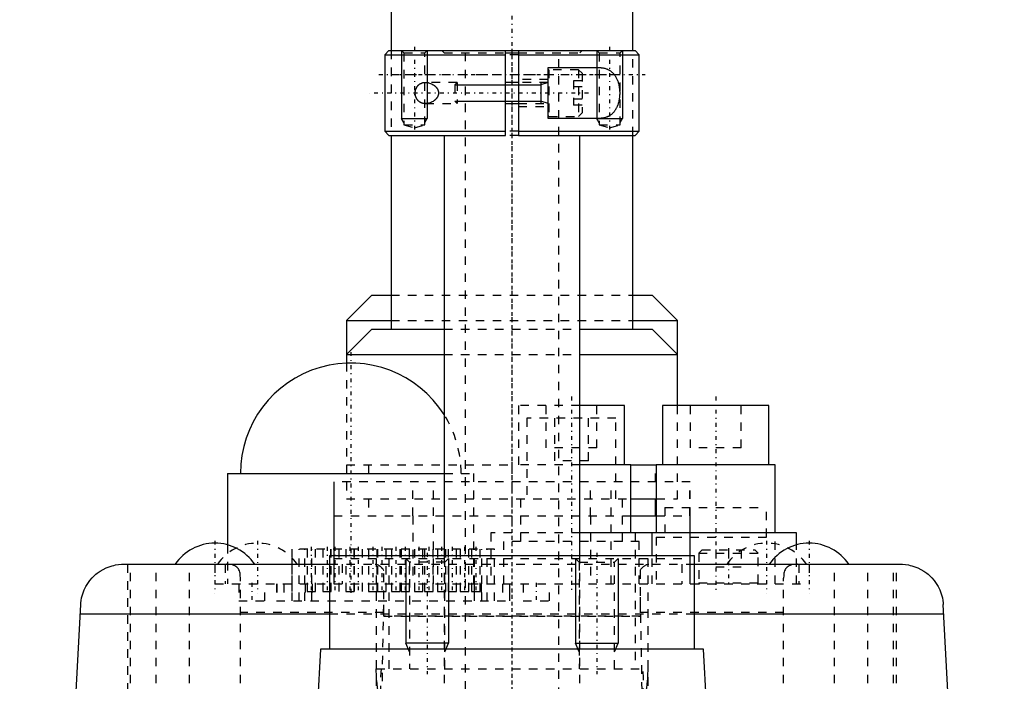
# Model space of a CAD drawing. Extents: x -70 to 70, y -1 to 571.
# Tile 13 of 14: x -58 to 58, y 380 to 458. Entities that reach past the tile are written whole.
import ezdxf

# ---------------------------------------------------------------- set-up
doc = ezdxf.new("R2010")
doc.units = 0
doc.linetypes.add('CENTER', pattern=[1.5, 0.45, -0.5, 0.05, -0.5])
doc.linetypes.add('DASHED', pattern=[2, 1, -1])
for name, color, linetype in [('AM_0', 7, 'CONTINUOUS'), ('AM_10', 7, 'CONTINUOUS'), ('AM_3', 7, 'DASHED'), ('AM_7', 7, 'CENTER')]:
    doc.layers.add(name, color=color, linetype=linetype)

msp = doc.modelspace()

# ---------------------------------------------------------------- linework, layer by layer
at = {"layer": 'AM_0', "color": 7, "linetype": 'CONTINUOUS'}
for p, q in [((-14.25, 555.75), (-14.25, 454)), ((14.25, 454), (14.25, 555.75)), ((-14.5, 454), (-15, 453.5)), ((-14.5, 454), (14.5, 454)), ((-0.75, 444), (-0.75, 454)), ((-0.75, 453.75), (0.75, 453.75)), ((0.75, 454), (0.75, 444)), ((15, 453.5), (14.5, 454)), ((-15, 453.5), (-15, 444.5)), ((-15, 453.5), (-0.75, 453.5)), ((0.75, 453.5), (15, 453.5)), ((15, 444.5), (15, 453.5)), ((4.25, 452), (10.2, 452)), ((4.25, 446), (4.25, 452)), ((0.75, 450.25), (-0.75, 450.25)), ((-0.75, 447.75), (0.75, 447.75)), ((10.2, 446), (4.25, 446)), ((-15, 444.5), (-14.5, 444)), ((-15, 444.5), (-0.75, 444.5)), ((0.75, 444.5), (15, 444.5)), ((14.5, 444), (15, 444.5)), ((-14.5, 444), (-0.75, 444)), ((-14.25, 444), (-14.25, 421.2)), ((-8, 444), (-8, 394.5)), ((0.75, 444), (14.5, 444)), ((8, 394.5), (8, 444)), ((14.25, 421.2), (14.25, 444)), ((-16.5, 425.2), (-19.5, 422.2)), ((-16.5, 425.2), (-14.27, 425.2)), ((14.27, 425.2), (16.5, 425.2)), ((19.5, 422.2), (16.5, 425.2)), ((-19.5, 422.2), (-19.5, 418.2)), ((-19.5, 422.2), (-14.27, 422.2)), ((-16.5, 421.2), (-19.5, 418.2)), ((-16.5, 421.2), (-8.01, 421.2)), ((8.01, 421.2), (16.5, 421.2)), ((14.27, 422.2), (19.5, 422.2)), ((19.5, 418.2), (16.5, 421.2)), ((19.5, 418.2), (19.5, 422.2)), ((-19.5, 418.2), (-19.5, 417.19)), ((-19.5, 418.2), (-8.01, 418.2)), ((8.01, 418.2), (19.5, 418.2)), ((19.5, 412.2), (19.5, 418.2)), ((13.25, 412.2), (8, 412.2)), ((13.25, 405.2), (13.25, 412.2)), ((17.75, 412.2), (17.75, 405.2)), ((30.25, 412.2), (17.75, 412.2)), ((30.25, 405.2), (30.25, 412.2)), ((14, 405.2), (8, 405.2)), ((14, 397.2), (14, 405.2)), ((14, 405.2), (17, 405.2)), ((17, 405.2), (17, 397.2)), ((31, 405.2), (17, 405.2)), ((31, 397.2), (31, 405.2)), ((-33.5, 404.2), (-33.5, 395.79)), ((-33.5, 404.2), (-7.99, 404.2)), ((14.01, 401.2), (17.01, 401.2)), ((16.9, 399.2), (16.9, 401.2)), ((14, 399.2), (17, 399.2)), ((33.5, 397.2), (8, 397.2)), ((16.5, 394.5), (16.5, 397.2)), ((33.5, 395.79), (33.5, 397.2)), ((-21.5, 394.5), (-21.5, 383.5)), ((21.5, 394.5), (-21.5, 394.5)), ((21.5, 383.5), (21.5, 394.5)), ((-45.81, 393.5), (-21.5, 393.5)), ((21.5, 393.5), (45.81, 393.5)), ((-58, 251.5), (-50.81, 388.76)), ((58, 251.5), (50.81, 388.76)), ((-21.5, 387.64), (-50.87, 387.64)), ((50.87, 387.64), (21.5, 387.64)), ((-22.57, 383.5), (-24.01, 355.97)), ((22.57, 383.5), (-22.57, 383.5)), ((24.01, 355.97), (22.57, 383.5))]:
    msp.add_line(p, q, dxfattribs=at)
for points in [[(10.2, 452, 0), (10.23, 452, 0), (10.31, 452, 0), (10.38, 452, 0), (10.41, 451.99, 0), (10.45, 451.99, 0), (10.52, 451.98, 0), (10.59, 451.98, 0), (10.67, 451.97, 0), (10.74, 451.95, 0), (10.81, 451.94, 0), (10.84, 451.93, 0), (10.88, 451.92, 0), (10.95, 451.91, 0), (11.02, 451.88, 0), (11.09, 451.86, 0), (11.16, 451.84, 0), (11.22, 451.81, 0), (11.26, 451.8, 0), (11.29, 451.78, 0), (11.35, 451.75, 0), (11.42, 451.72, 0), (11.45, 451.7, 0), (11.48, 451.68, 0), (11.54, 451.64, 0), (11.6, 451.6, 0), (11.63, 451.58, 0), (11.66, 451.56, 0), (11.72, 451.51, 0), (11.77, 451.47, 0), (11.83, 451.42, 0), (11.88, 451.37, 0), (11.93, 451.31, 0), (11.96, 451.28, 0), (11.98, 451.26, 0), (12.03, 451.2, 0), (12.08, 451.14, 0), (12.12, 451.07, 0), (12.17, 451.01, 0), (12.21, 450.94, 0), (12.23, 450.91, 0), (12.25, 450.87, 0), (12.29, 450.8, 0), (12.33, 450.73, 0), (12.36, 450.65, 0), (12.4, 450.57, 0), (12.43, 450.48, 0), (12.45, 450.44, 0), (12.46, 450.4, 0), (12.49, 450.31, 0), (12.52, 450.22, 0), (12.55, 450.13, 0), (12.57, 450.03, 0), (12.59, 449.94, 0), (12.6, 449.89, 0), (12.61, 449.84, 0), (12.63, 449.74, 0), (12.64, 449.64, 0), (12.66, 449.55, 0), (12.67, 449.45, 0), (12.68, 449.35, 0), (12.68, 449.3, 0), (12.68, 449.25, 0), (12.69, 449.15, 0), (12.69, 449.05, 0), (12.69, 449, 0), (12.69, 448.95, 0), (12.69, 448.85, 0), (12.68, 448.75, 0), (12.68, 448.7, 0), (12.68, 448.65, 0), (12.67, 448.55, 0), (12.66, 448.45, 0), (12.64, 448.36, 0), (12.63, 448.26, 0), (12.61, 448.16, 0), (12.6, 448.11, 0), (12.59, 448.06, 0), (12.57, 447.97, 0), (12.55, 447.87, 0), (12.52, 447.78, 0), (12.49, 447.69, 0), (12.46, 447.6, 0), (12.45, 447.56, 0), (12.43, 447.52, 0), (12.4, 447.43, 0), (12.36, 447.35, 0), (12.33, 447.27, 0), (12.29, 447.2, 0), (12.25, 447.13, 0), (12.23, 447.09, 0), (12.21, 447.06, 0), (12.17, 446.99, 0), (12.12, 446.93, 0), (12.08, 446.86, 0), (12.03, 446.8, 0), (11.98, 446.74, 0), (11.96, 446.72, 0), (11.93, 446.69, 0), (11.88, 446.63, 0), (11.83, 446.58, 0), (11.77, 446.53, 0), (11.72, 446.49, 0), (11.66, 446.44, 0), (11.63, 446.42, 0), (11.6, 446.4, 0), (11.54, 446.36, 0), (11.48, 446.32, 0), (11.45, 446.3, 0), (11.42, 446.28, 0), (11.35, 446.25, 0), (11.29, 446.22, 0), (11.26, 446.2, 0), (11.22, 446.19, 0), (11.16, 446.16, 0), (11.09, 446.14, 0), (11.02, 446.12, 0), (10.95, 446.09, 0), (10.88, 446.08, 0), (10.84, 446.07, 0), (10.81, 446.06, 0), (10.74, 446.05, 0), (10.67, 446.03, 0), (10.59, 446.02, 0), (10.52, 446.02, 0), (10.45, 446.01, 0), (10.41, 446.01, 0), (10.38, 446, 0), (10.31, 446, 0), (10.23, 446, 0), (10.2, 446, 0)], [(-10.2, 447.75, 0), (-10.21, 447.75, 0), (-10.24, 447.75, 0), (-10.28, 447.75, 0), (-10.29, 447.75, 0), (-10.31, 447.75, 0), (-10.34, 447.76, 0), (-10.37, 447.76, 0), (-10.4, 447.76, 0), (-10.43, 447.77, 0), (-10.47, 447.78, 0), (-10.48, 447.78, 0), (-10.5, 447.78, 0), (-10.53, 447.79, 0), (-10.56, 447.8, 0), (-10.59, 447.81, 0), (-10.62, 447.82, 0), (-10.65, 447.83, 0), (-10.67, 447.84, 0), (-10.68, 447.84, 0), (-10.71, 447.86, 0), (-10.74, 447.87, 0), (-10.76, 447.88, 0), (-10.77, 447.88, 0), (-10.8, 447.9, 0), (-10.83, 447.92, 0), (-10.84, 447.92, 0), (-10.86, 447.93, 0), (-10.89, 447.95, 0), (-10.91, 447.97, 0), (-10.94, 447.99, 0), (-10.97, 448.01, 0), (-10.99, 448.03, 0), (-11.01, 448.05, 0), (-11.02, 448.06, 0), (-11.04, 448.08, 0), (-11.07, 448.11, 0), (-11.09, 448.13, 0), (-11.11, 448.16, 0), (-11.13, 448.18, 0), (-11.14, 448.2, 0), (-11.15, 448.21, 0), (-11.18, 448.24, 0), (-11.2, 448.27, 0), (-11.22, 448.31, 0), (-11.23, 448.34, 0), (-11.25, 448.37, 0), (-11.26, 448.39, 0), (-11.27, 448.41, 0), (-11.29, 448.45, 0), (-11.3, 448.48, 0), (-11.32, 448.52, 0), (-11.33, 448.56, 0), (-11.34, 448.6, 0), (-11.35, 448.62, 0), (-11.35, 448.64, 0), (-11.36, 448.68, 0), (-11.37, 448.72, 0), (-11.38, 448.77, 0), (-11.39, 448.81, 0), (-11.39, 448.85, 0), (-11.39, 448.87, 0), (-11.4, 448.89, 0), (-11.4, 448.94, 0), (-11.4, 448.98, 0), (-11.4, 449, 0), (-11.4, 449.02, 0), (-11.4, 449.06, 0), (-11.4, 449.11, 0), (-11.39, 449.13, 0), (-11.39, 449.15, 0), (-11.39, 449.19, 0), (-11.38, 449.23, 0), (-11.37, 449.28, 0), (-11.36, 449.32, 0), (-11.35, 449.36, 0), (-11.35, 449.38, 0), (-11.34, 449.4, 0), (-11.33, 449.44, 0), (-11.32, 449.48, 0), (-11.3, 449.52, 0), (-11.29, 449.55, 0), (-11.27, 449.59, 0), (-11.26, 449.61, 0), (-11.25, 449.63, 0), (-11.23, 449.66, 0), (-11.22, 449.69, 0), (-11.2, 449.73, 0), (-11.18, 449.76, 0), (-11.15, 449.79, 0), (-11.14, 449.8, 0), (-11.13, 449.82, 0), (-11.11, 449.84, 0), (-11.09, 449.87, 0), (-11.07, 449.89, 0), (-11.04, 449.92, 0), (-11.02, 449.94, 0), (-11.01, 449.95, 0), (-10.99, 449.97, 0), (-10.97, 449.99, 0), (-10.94, 450.01, 0), (-10.91, 450.03, 0), (-10.89, 450.05, 0), (-10.86, 450.07, 0), (-10.84, 450.08, 0), (-10.83, 450.08, 0), (-10.8, 450.1, 0), (-10.77, 450.12, 0), (-10.76, 450.12, 0), (-10.74, 450.13, 0), (-10.71, 450.14, 0), (-10.68, 450.16, 0), (-10.67, 450.16, 0), (-10.65, 450.17, 0), (-10.62, 450.18, 0), (-10.59, 450.19, 0), (-10.56, 450.2, 0), (-10.53, 450.21, 0), (-10.5, 450.22, 0), (-10.48, 450.22, 0), (-10.47, 450.22, 0), (-10.43, 450.23, 0), (-10.4, 450.24, 0), (-10.37, 450.24, 0), (-10.34, 450.24, 0), (-10.31, 450.25, 0), (-10.29, 450.25, 0), (-10.28, 450.25, 0), (-10.24, 450.25, 0), (-10.21, 450.25, 0), (-10.2, 450.25, 0)], [(-10.2, 450.25, 0), (-10.15, 450.25, 0), (-10.04, 450.24, 0), (-9.94, 450.23, 0), (-9.88, 450.22, 0), (-9.83, 450.21, 0), (-9.72, 450.18, 0), (-9.61, 450.14, 0), (-9.5, 450.09, 0), (-9.4, 450.04, 0), (-9.3, 449.98, 0), (-9.25, 449.95, 0), (-9.2, 449.92, 0), (-9.14, 449.87, 0), (-9.13, 449.86, 0), (-9.11, 449.85, 0), (-9.1, 449.84, 0), (-9.1, 449.84, 0), (-9.08, 449.82, 0), (-9.07, 449.81, 0), (-9.05, 449.8, 0), (-9.04, 449.78, 0), (-9.02, 449.77, 0), (-9.01, 449.76, 0), (-9.01, 449.76, 0), (-8.99, 449.74, 0), (-8.98, 449.73, 0), (-8.96, 449.71, 0), (-8.95, 449.7, 0), (-8.93, 449.68, 0), (-8.93, 449.67, 0), (-8.92, 449.66, 0), (-8.91, 449.65, 0), (-8.89, 449.63, 0), (-8.88, 449.61, 0), (-8.87, 449.6, 0), (-8.85, 449.58, 0), (-8.85, 449.57, 0), (-8.84, 449.56, 0), (-8.83, 449.54, 0), (-8.82, 449.52, 0), (-8.8, 449.5, 0), (-8.79, 449.48, 0), (-8.78, 449.46, 0), (-8.78, 449.45, 0), (-8.77, 449.45, 0), (-8.76, 449.43, 0), (-8.75, 449.4, 0), (-8.75, 449.39, 0), (-8.74, 449.38, 0), (-8.73, 449.36, 0), (-8.72, 449.34, 0), (-8.72, 449.33, 0), (-8.72, 449.32, 0), (-8.71, 449.3, 0), (-8.7, 449.28, 0), (-8.69, 449.26, 0), (-8.69, 449.24, 0), (-8.68, 449.21, 0), (-8.68, 449.2, 0), (-8.68, 449.19, 0), (-8.67, 449.17, 0), (-8.67, 449.15, 0), (-8.67, 449.12, 0), (-8.66, 449.1, 0), (-8.66, 449.08, 0), (-8.66, 449.07, 0), (-8.66, 449.06, 0), (-8.66, 449.03, 0), (-8.66, 449.01, 0), (-8.66, 449, 0)], [(-8.66, 449, 0), (-8.66, 448.99, 0), (-8.66, 448.97, 0), (-8.66, 448.94, 0), (-8.66, 448.93, 0), (-8.66, 448.92, 0), (-8.66, 448.9, 0), (-8.67, 448.88, 0), (-8.67, 448.85, 0), (-8.67, 448.83, 0), (-8.68, 448.81, 0), (-8.68, 448.8, 0), (-8.68, 448.79, 0), (-8.69, 448.76, 0), (-8.69, 448.74, 0), (-8.7, 448.72, 0), (-8.71, 448.7, 0), (-8.72, 448.68, 0), (-8.72, 448.67, 0), (-8.72, 448.66, 0), (-8.73, 448.64, 0), (-8.74, 448.62, 0), (-8.75, 448.61, 0), (-8.75, 448.6, 0), (-8.76, 448.57, 0), (-8.77, 448.55, 0), (-8.78, 448.55, 0), (-8.78, 448.54, 0), (-8.79, 448.52, 0), (-8.8, 448.5, 0), (-8.82, 448.48, 0), (-8.83, 448.46, 0), (-8.84, 448.44, 0), (-8.85, 448.43, 0), (-8.85, 448.42, 0), (-8.87, 448.4, 0), (-8.88, 448.39, 0), (-8.89, 448.37, 0), (-8.91, 448.35, 0), (-8.92, 448.34, 0), (-8.93, 448.33, 0), (-8.93, 448.32, 0), (-8.95, 448.3, 0), (-8.96, 448.29, 0), (-8.98, 448.27, 0), (-8.99, 448.26, 0), (-9.01, 448.24, 0), (-9.01, 448.24, 0), (-9.02, 448.23, 0), (-9.04, 448.22, 0), (-9.05, 448.2, 0), (-9.07, 448.19, 0), (-9.08, 448.18, 0), (-9.1, 448.16, 0), (-9.1, 448.16, 0), (-9.11, 448.15, 0), (-9.13, 448.14, 0), (-9.14, 448.13, 0), (-9.2, 448.08, 0), (-9.25, 448.05, 0), (-9.3, 448.02, 0), (-9.4, 447.96, 0), (-9.5, 447.91, 0), (-9.61, 447.86, 0), (-9.72, 447.82, 0), (-9.83, 447.79, 0), (-9.88, 447.78, 0), (-9.94, 447.77, 0), (-10.04, 447.76, 0), (-10.15, 447.75, 0), (-10.2, 447.75, 0)], [(-50.81, 388.76, 0), (-50.8, 388.81, 0), (-50.8, 388.9, 0), (-50.79, 388.98, 0), (-50.79, 389.03, 0), (-50.78, 389.07, 0), (-50.77, 389.16, 0), (-50.76, 389.25, 0), (-50.7, 389.54, 0), (-50.57, 390.03, 0), (-50.49, 390.26, 0), (-50.41, 390.48, 0), (-50.21, 390.89, 0), (-49.99, 391.26, 0), (-49.74, 391.59, 0), (-49.47, 391.91, 0), (-49.18, 392.2, 0), (-49.02, 392.33, 0), (-48.86, 392.46, 0), (-48.53, 392.7, 0), (-48.18, 392.9, 0), (-47.83, 393.08, 0), (-47.46, 393.22, 0), (-47.09, 393.33, 0), (-46.91, 393.38, 0), (-46.72, 393.42, 0), (-46.35, 393.47, 0), (-45.99, 393.5, 0), (-45.81, 393.5, 0)], [(45.81, 393.5, 0), (45.99, 393.5, 0), (46.35, 393.47, 0), (46.72, 393.42, 0), (46.91, 393.38, 0), (47.09, 393.33, 0), (47.46, 393.22, 0), (47.83, 393.08, 0), (48.18, 392.9, 0), (48.53, 392.7, 0), (48.86, 392.46, 0), (49.02, 392.33, 0), (49.18, 392.2, 0), (49.47, 391.91, 0), (49.74, 391.59, 0), (49.99, 391.26, 0), (50.21, 390.89, 0), (50.41, 390.48, 0), (50.49, 390.26, 0), (50.57, 390.03, 0), (50.7, 389.54, 0), (50.76, 389.25, 0), (50.77, 389.16, 0), (50.78, 389.07, 0), (50.79, 389.03, 0), (50.79, 388.98, 0), (50.8, 388.9, 0), (50.8, 388.81, 0), (50.81, 388.76, 0)]]:
    msp.add_polyline3d(points, dxfattribs=at)
for centre, radius, start, end in [((-19, 404.2), 13, 32.2042, 180), ((-35, 390.33), 5.66, 34.0607, 145.9393), ((35, 390.33), 5.66, 34.0607, 145.9393)]:
    msp.add_arc(centre, radius, start, end, dxfattribs=at)
at = {"layer": 'AM_10', "color": 7, "linetype": 'CONTINUOUS'}
for p, q in [((-13, 454), (-13, 446)), ((-10, 454), (-10, 446)), ((10, 454), (10, 446)), ((13, 454), (13, 446)), ((4.25, 450.25), (3.4, 449.97)), ((3.4, 450.25), (3.4, 447.75)), ((-6.75, 449.97), (3.4, 449.97)), ((-6.75, 448.03), (3.4, 448.03)), ((4.25, 447.75), (3.4, 448.03)), ((-12.73, 445.53), (-13, 446)), ((-13, 446), (-10, 446)), ((-10.27, 445.53), (-10, 446)), ((10.27, 445.53), (10, 446)), ((10, 446), (13, 446)), ((12.73, 445.53), (13, 446)), ((-12.5, 394.2), (-12.5, 384.2)), ((-7.5, 394.2), (-7.5, 384.2)), ((7.5, 394.2), (7.5, 384.2)), ((12.5, 394.2), (12.5, 384.2)), ((-7.5, 384.2), (-12.5, 384.2)), ((-12.07, 383.2), (-12.5, 384.2)), ((-7.93, 383.2), (-7.5, 384.2)), ((7.93, 383.2), (7.5, 384.2)), ((7.5, 384.2), (12.5, 384.2)), ((12.07, 383.2), (12.5, 384.2))]:
    msp.add_line(p, q, dxfattribs=at)
at = {"layer": 'AM_3', "color": 6, "linetype": 'DASHED'}
for p, q in [((-14.25, 454), (-14.25, 444)), ((-13, 454), (-12.73, 453.73)), ((-12.73, 453.73), (-12.73, 445.25)), ((-12.73, 453.73), (-10.27, 453.73)), ((-10.27, 453.73), (-10, 454)), ((-10.27, 445.25), (-10.27, 453.73)), ((-8.25, 454), (-8, 453.75)), ((-8, 453.75), (-0.75, 453.75)), ((-5.5, 453.75), (-5.5, 124)), ((0.75, 453.75), (8, 453.75)), ((5.5, 124), (5.5, 453.75)), ((8, 453.75), (8.25, 454)), ((10, 454), (10.27, 453.73)), ((10.27, 453.73), (10.27, 445.25)), ((10.27, 453.73), (12.73, 453.73)), ((12.73, 453.73), (13, 454)), ((12.73, 445.25), (12.73, 453.73)), ((14.25, 444), (14.25, 454)), ((0.75, 453.5), (-0.75, 453.5)), ((7.85, 451.75), (4.35, 451.75)), ((4.35, 451.75), (4.35, 446.25)), ((8.25, 451.35), (7.85, 451.75)), ((7.85, 451.75), (7.85, 446.25)), ((8.25, 451.35), (8.25, 446.65)), ((-14.25, 451.2), (14.25, 451.2)), ((-6.47, 450.25), (-10.2, 450.25)), ((-6.47, 450.25), (-6.75, 449.97)), ((-6.47, 450.25), (-6.47, 447.75)), ((4.25, 450.6), (0.75, 450.6)), ((4.25, 450.25), (0.75, 450.25)), ((8.25, 450.44), (7.25, 450.44)), ((7.25, 450.44), (7.25, 447.56)), ((-6.75, 449.97), (-6.75, 448.03)), ((8.25, 449.72), (7.25, 449.72)), ((-6.75, 448.03), (-6.47, 447.75)), ((8.25, 448.28), (7.25, 448.28)), ((-10.2, 447.75), (-6.47, 447.75)), ((0.75, 447.75), (4.25, 447.75)), ((0.75, 447.4), (4.25, 447.4)), ((8.25, 447.56), (7.25, 447.56)), ((7.85, 446.25), (8.25, 446.65)), ((4.35, 446.25), (7.85, 446.25)), ((-12.73, 445.25), (-11.5, 444.92)), ((-12.73, 445.25), (-10.27, 445.25)), ((-11.5, 444.92), (-10.27, 445.25)), ((0.75, 444.5), (-0.75, 444.5)), ((10.27, 445.25), (11.5, 444.92)), ((10.27, 445.25), (12.73, 445.25)), ((11.5, 444.92), (12.73, 445.25)), ((0.75, 444), (-0.75, 444)), ((-14.27, 425.2), (14.27, 425.2)), ((-14.27, 422.2), (14.27, 422.2)), ((-8.01, 421.2), (8.01, 421.2)), ((-8.01, 418.2), (8.01, 418.2)), ((-19.5, 417.19), (-19.5, 401.2)), ((0.75, 412.2), (0.75, 405.2)), ((8, 412.2), (0.75, 412.2)), ((4, 412.2), (4, 407.2)), ((10, 407.2), (10, 412.2)), ((19.5, 401.2), (19.5, 412.2)), ((21, 412.2), (21, 407.2)), ((27, 407.2), (27, 412.2)), ((1.75, 410.7), (1.75, 401.2)), ((12.25, 410.7), (1.75, 410.7)), ((5, 410.7), (5, 405.7)), ((9, 405.7), (9, 410.7)), ((12.25, 401.2), (12.25, 410.7)), ((10, 407.2), (4, 407.2)), ((27, 407.2), (21, 407.2)), ((-19.5, 405.2), (0, 405.2)), ((-16.89, 405.2), (-16.89, 403.2)), ((0, 405.2), (0, 397.2)), ((8, 405.2), (0, 405.2)), ((9, 405.7), (5, 405.7)), ((16.89, 403.2), (16.89, 405.2)), ((-7.99, 404.2), (-4.5, 404.2)), ((-4.5, 391.2), (-4.5, 404.2)), ((-21, 403.2), (-21, 399.2)), ((21, 403.2), (-21, 403.2)), ((-20.95, 399.2), (-20.95, 403.2)), ((-11.7, 399.2), (-11.7, 403.2)), ((-9.26, 399.2), (-9.26, 403.2)), ((9.26, 399.2), (9.26, 403.2)), ((11.7, 399.2), (11.7, 403.2)), ((20.95, 399.2), (20.95, 403.2)), ((21, 399.2), (21, 403.2)), ((-19.5, 401.2), (14.01, 401.2)), ((-16.9, 401.2), (-16.9, 399.2)), ((1, 401.2), (1, 396.2)), ((13, 396.2), (13, 401.2)), ((17.01, 401.2), (19.5, 401.2)), ((-21, 399.2), (-21, 391.2)), ((-21, 399.2), (14, 399.2)), ((-20.95, 391.2), (-20.95, 399.2)), ((-11.7, 399.2), (-11.7, 391.2)), ((-9.26, 391.2), (-9.26, 399.2)), ((9.26, 399.2), (9.26, 391.2)), ((11.7, 391.2), (11.7, 399.2)), ((17, 399.2), (21, 399.2)), ((18, 400.2), (18, 396.7)), ((18, 400.2), (30, 400.2)), ((20.95, 399.2), (20.95, 391.2)), ((21, 391.2), (21, 399.2)), ((30, 396.7), (30, 400.2)), ((-2.5, 397.2), (-2.5, 391.2)), ((8, 397.2), (-2.5, 397.2)), ((14.5, 397.2), (14.5, 391.2)), ((-33.5, 395.79), (-33.5, 391.2)), ((-1, 396.2), (-1, 391.2)), ((15, 396.2), (-1, 396.2)), ((15, 391.2), (15, 396.2)), ((17, 396.7), (17, 391.2)), ((17, 396.7), (31, 396.7)), ((31, 391.2), (31, 396.7)), ((33.5, 391.2), (33.5, 395.79)), ((-25.92, 395.3), (-25.92, 389.2)), ((-2.05, 395.3), (-25.92, 395.3)), ((-25.89, 389.2), (-25.89, 395.3)), ((-25.06, 389.2), (-25.06, 395.3)), ((-24.42, 389.2), (-24.42, 395.3)), ((-24.15, 395.3), (-24.15, 390.3)), ((-23.59, 389.2), (-23.59, 395.3)), ((-23.15, 390.3), (-23.15, 395.3)), ((-22.29, 395.3), (-22.29, 390.3)), ((-21.38, 395.3), (-21.38, 390.3)), ((-21.29, 390.3), (-21.29, 395.3)), ((-20.38, 390.3), (-20.38, 395.3)), ((-19.59, 395.3), (-19.59, 390.3)), ((-18.61, 395.3), (-18.61, 390.3)), ((-18.59, 390.3), (-18.59, 395.3)), ((-17.61, 390.3), (-17.61, 395.3)), ((-16.89, 395.3), (-16.89, 390.3)), ((-15.89, 390.3), (-15.89, 395.3)), ((-15.84, 395.3), (-15.84, 390.3)), ((-14.84, 390.3), (-14.84, 395.3)), ((-14.19, 395.3), (-14.19, 390.3)), ((-13.19, 390.3), (-13.19, 395.3)), ((-13.07, 395.3), (-13.07, 390.3)), ((-12.07, 390.3), (-12.07, 395.3)), ((-11.49, 395.3), (-11.49, 390.3)), ((-10.49, 390.3), (-10.49, 395.3)), ((-10.3, 395.3), (-10.3, 390.3)), ((-9.3, 390.3), (-9.3, 395.3)), ((-8.79, 395.3), (-8.79, 390.3)), ((-8, 394.5), (-8, 167.5)), ((-7.79, 390.3), (-7.79, 395.3)), ((-7.53, 395.3), (-7.53, 390.3)), ((-6.53, 390.3), (-6.53, 395.3)), ((-6.09, 395.3), (-6.09, 390.3)), ((-5.09, 390.3), (-5.09, 395.3)), ((-4.76, 395.3), (-4.76, 390.3)), ((-4.42, 389.2), (-4.42, 395.3)), ((-3.76, 390.3), (-3.76, 395.3)), ((-3.55, 389.2), (-3.55, 395.3)), ((-2.94, 389.2), (-2.94, 395.3)), ((-2.07, 389.2), (-2.07, 395.3)), ((-2.05, 389.2), (-2.05, 395.3)), ((8, 167.5), (8, 394.5)), ((16.5, 391.2), (16.5, 394.5)), ((22.4, 395.2), (22, 394.8)), ((22, 394.8), (22, 391.3)), ((22, 394.8), (29, 394.8)), ((22.4, 395.2), (28.6, 395.2)), ((24, 395.2), (24, 393.2)), ((25.5, 395.2), (25.5, 393.2)), ((27, 395.2), (27, 393.2)), ((29, 394.8), (28.6, 395.2)), ((29, 391.3), (29, 394.8)), ((-45.28, 393.5), (-45.28, 257.5)), ((-44.94, 257.5), (-44.94, 393.5)), ((-41.94, 257.5), (-41.94, 393.5)), ((-38, 257.5), (-38, 393.5)), ((-35, 393.5), (-35, 391.2)), ((-33.79, 393.5), (-33.79, 391.2)), ((-21.5, 393.5), (21.5, 393.5)), ((-21, 394.2), (21, 394.2)), ((-20, 393.5), (-20, 391.2)), ((-16, 394.2), (-16, 134)), ((-14.5, 394.2), (-14.5, 381.2)), ((-12.5, 394.2), (-12.07, 393.77)), ((-12.07, 393.77), (-12.07, 381.2)), ((-7.93, 393.77), (-12.07, 393.77)), ((-7.93, 393.77), (-7.5, 394.2)), ((-7.93, 381.2), (-7.93, 393.77)), ((7.5, 394.2), (7.93, 393.77)), ((7.93, 393.77), (7.93, 381.2)), ((7.93, 393.77), (12.07, 393.77)), ((12.07, 393.77), (12.5, 394.2)), ((12.07, 381.2), (12.07, 393.77)), ((16, 394.2), (16, 134)), ((20, 393.5), (20, 391.2)), ((33.79, 393.5), (33.79, 391.2)), ((35, 393.5), (35, 391.2)), ((38, 257.5), (38, 393.5)), ((41.94, 257.5), (41.94, 393.5)), ((44.94, 257.5), (44.94, 393.5)), ((45.28, 257.5), (45.28, 393.5)), ((-15.1, 387.41), (-15.1, 392.8)), ((15.1, 392.8), (15.1, 387.41)), ((24, 393.2), (27, 393.2)), ((-35, 391.2), (35, 391.2)), ((-32.2, 391.2), (-32.2, 389.2)), ((-32, 257.5), (-32, 391.85)), ((-29.1, 389.2), (-29.1, 391.2)), ((-27.75, 391.2), (-27.75, 389.2)), ((-27.7, 391.2), (-27.7, 389.2)), ((-26.89, 391.2), (-26.89, 389.2)), ((-24.35, 391.2), (-24.35, 389.2)), ((-23.54, 391.2), (-23.54, 389.2)), ((-4.46, 391.2), (-4.46, 389.2)), ((-3.65, 391.2), (-3.65, 389.2)), ((-1.11, 391.2), (-1.11, 389.2)), ((-0.3, 391.2), (-0.3, 389.2)), ((-0.25, 389.2), (-0.25, 391.2)), ((1.3, 391.2), (1.3, 389.2)), ((4.4, 389.2), (4.4, 391.2)), ((14.5, 391.2), (14.5, 381.2)), ((22, 391.3), (29, 391.3)), ((32, 257.5), (32, 391.85)), ((-24.15, 390.3), (-23.15, 390.3)), ((-22.29, 390.3), (-20.38, 390.3)), ((-19.59, 390.3), (-17.61, 390.3)), ((-16.89, 390.3), (-15.89, 390.3)), ((-15.84, 390.3), (-14.84, 390.3)), ((-14.19, 390.3), (-13.19, 390.3)), ((-13.07, 390.3), (-12.07, 390.3)), ((-11.49, 390.3), (-10.49, 390.3)), ((-10.3, 390.3), (-9.3, 390.3)), ((-8.79, 390.3), (-7.79, 390.3)), ((-7.53, 390.3), (-6.53, 390.3)), ((-6.09, 390.3), (-5.09, 390.3)), ((-4.76, 390.3), (-3.76, 390.3)), ((-32.2, 389.2), (-29.1, 389.2)), ((-27.75, 389.2), (-0.25, 389.2)), ((-17.47, 253.75), (-15.1, 389.62)), ((1.3, 389.2), (4.4, 389.2)), ((15.1, 389.62), (17.48, 253.75)), ((-15.13, 387.81), (-32, 387.81)), ((21.5, 387.64), (-21.5, 387.64)), ((32, 387.81), (15.13, 387.81)), ((15.1, 387.41), (-15.1, 387.41)), ((-15.1, 387.41), (15.1, 387.41)), ((-16, 381.2), (16, 381.2))]:
    msp.add_line(p, q, dxfattribs=at)
for points in [[(-32, 391.85, 0), (-32, 391.94, 0), (-32.01, 392.12, 0), (-32.02, 392.28, 0), (-32.03, 392.36, 0), (-32.04, 392.44, 0), (-32.08, 392.59, 0), (-32.12, 392.72, 0), (-32.17, 392.85, 0), (-32.24, 392.97, 0), (-32.32, 393.08, 0), (-32.36, 393.13, 0), (-32.41, 393.17, 0), (-32.52, 393.25, 0), (-32.64, 393.32, 0), (-32.77, 393.38, 0), (-32.91, 393.42, 0), (-33.06, 393.46, 0), (-33.14, 393.47, 0), (-33.22, 393.48, 0), (-33.38, 393.49, 0), (-33.56, 393.5, 0), (-33.65, 393.5, 0)], [(-16.12, 393.5, 0), (-16.08, 393.5, 0), (-16.01, 393.49, 0), (-15.93, 393.48, 0), (-15.89, 393.47, 0)], [(-15.89, 393.47, 0), (-15.88, 393.46, 0), (-15.87, 393.46, 0), (-15.85, 393.45, 0), (-15.84, 393.45, 0)], [(-15.84, 393.45, 0), (-15.82, 393.44, 0), (-15.78, 393.42, 0), (-15.73, 393.4, 0), (-15.71, 393.39, 0), (-15.69, 393.38, 0), (-15.65, 393.36, 0), (-15.61, 393.33, 0), (-15.56, 393.3, 0), (-15.52, 393.27, 0), (-15.48, 393.24, 0), (-15.46, 393.22, 0), (-15.44, 393.2, 0), (-15.4, 393.16, 0), (-15.36, 393.12, 0), (-15.32, 393.08, 0), (-15.28, 393.03, 0), (-15.24, 392.99, 0), (-15.22, 392.96, 0), (-15.2, 392.94, 0), (-15.16, 392.88, 0), (-15.12, 392.83, 0), (-15.1, 392.8, 0)], [(15.1, 392.8, 0), (15.13, 392.84, 0), (15.18, 392.91, 0), (15.23, 392.98, 0), (15.26, 393.01, 0), (15.29, 393.04, 0), (15.34, 393.1, 0), (15.4, 393.16, 0), (15.45, 393.21, 0), (15.51, 393.26, 0), (15.57, 393.3, 0), (15.6, 393.32, 0), (15.62, 393.34, 0), (15.68, 393.38, 0), (15.74, 393.41, 0), (15.8, 393.43, 0), (15.86, 393.46, 0), (15.92, 393.47, 0), (15.94, 393.48, 0), (15.97, 393.49, 0), (16.03, 393.5, 0), (16.09, 393.5, 0), (16.12, 393.5, 0)], [(33.65, 393.5, 0), (33.56, 393.5, 0), (33.38, 393.49, 0), (33.22, 393.48, 0), (33.14, 393.47, 0), (33.06, 393.46, 0), (32.91, 393.42, 0), (32.77, 393.38, 0), (32.64, 393.32, 0), (32.52, 393.25, 0), (32.41, 393.17, 0), (32.36, 393.13, 0), (32.32, 393.08, 0), (32.24, 392.97, 0), (32.17, 392.85, 0), (32.12, 392.72, 0), (32.08, 392.59, 0), (32.04, 392.44, 0), (32.03, 392.36, 0), (32.02, 392.28, 0), (32.01, 392.12, 0), (32, 391.94, 0), (32, 391.85, 0)], [(-13.78, 372.6, 0), (-13.9, 372.83, 0), (-14.13, 373.28, 0), (-14.34, 373.72, 0), (-14.44, 373.95, 0), (-14.54, 374.17, 0), (-14.72, 374.61, 0), (-14.88, 375.06, 0), (-15.04, 375.52, 0), (-15.2, 375.99, 0), (-15.34, 376.47, 0), (-15.4, 376.72, 0), (-15.46, 376.96, 0), (-15.58, 377.46, 0), (-15.68, 377.96, 0), (-15.77, 378.47, 0), (-15.84, 378.98, 0), (-15.9, 379.48, 0), (-15.92, 379.73, 0), (-15.95, 379.98, 0), (-15.98, 380.47, 0), (-15.99, 380.96, 0), (-16, 381.2, 0)], [(16, 381.2, 0), (16, 381, 0), (15.98, 380.6, 0), (15.96, 380.19, 0), (15.95, 379.99, 0), (15.93, 379.78, 0), (15.89, 379.36, 0), (15.84, 378.94, 0), (15.78, 378.52, 0), (15.71, 378.1, 0), (15.63, 377.69, 0), (15.58, 377.48, 0), (15.54, 377.27, 0), (15.44, 376.86, 0), (15.33, 376.45, 0), (15.21, 376.05, 0), (15.09, 375.66, 0), (14.96, 375.27, 0), (14.89, 375.08, 0), (14.82, 374.89, 0), (14.68, 374.53, 0), (14.53, 374.16, 0), (14.45, 373.98, 0)]]:
    msp.add_polyline3d(points, dxfattribs=at)
for centre, radius, start, end in [((4.35, 451.65), 0.1, 90, 180), ((4.35, 446.35), 0.1, 180, 270), ((-19, 404.2), 13, 0, 32.2042), ((-30, 390.33), 5.66, 34.0607, 145.9393), ((30, 390.33), 5.66, 34.0607, 145.9393), ((22.1, 391.3), 0.1, 180, 270), ((28.9, 391.3), 0.1, 270, 0), ((0, 379.7), 15.5, 174.4466, 201.5879), ((0, 379.7), 15.5, 338.4121, 5.5534)]:
    msp.add_arc(centre, radius, start, end, dxfattribs=at)
at = {"layer": 'AM_7', "color": 4, "linetype": 'CENTER'}
for p, q in [((0, 470.5), (0, 107.5)), ((-11.5, 454.45), (-11.5, 444.47)), ((0, 454.2), (0, 146)), ((0, 453.6), (0, 400.8)), ((11.5, 454.45), (11.5, 444.47)), ((-15.68, 451.2), (15.68, 451.2)), ((9, 449), (-16.75, 449)), ((-19, 418.5), (-19, 389.9)), ((7, 413.25), (7, 390.15)), ((24, 413.25), (24, 390.15)), ((-35, 396.27), (-35, 390.05)), ((-30, 396.27), (-30, 390.05)), ((30, 396.27), (30, 390.05)), ((35, 396.27), (35, 390.05)), ((-23.65, 395.55), (-23.65, 390.05)), ((-21.79, 395.55), (-21.79, 390.05)), ((-20.88, 395.55), (-20.88, 390.05)), ((-19.09, 395.55), (-19.09, 390.05)), ((-18.11, 395.55), (-18.11, 390.05)), ((-16.39, 395.55), (-16.39, 390.05)), ((-15.34, 395.55), (-15.34, 390.05)), ((-13.69, 395.55), (-13.69, 390.05)), ((-12.57, 395.55), (-12.57, 390.05)), ((-10.99, 395.55), (-10.99, 390.05)), ((-10, 394.85), (-10, 380.55)), ((-9.8, 395.55), (-9.8, 390.05)), ((-8.29, 395.55), (-8.29, 390.05)), ((-7.03, 395.55), (-7.03, 390.05)), ((-5.59, 395.55), (-5.59, 390.05)), ((-4.26, 395.55), (-4.26, 390.05)), ((10, 394.85), (10, 380.55)), ((25.5, 395.4), (25.5, 391)), ((-30.65, 391.3), (-30.65, 389.1)), ((2.85, 391.3), (2.85, 389.1))]:
    msp.add_line(p, q, dxfattribs=at)

doc.saveas('drawing.dxf')
